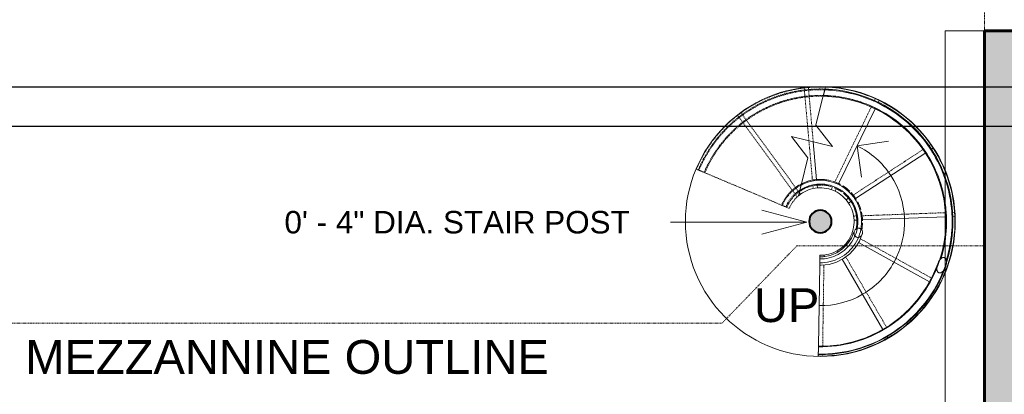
# Model space of a CAD drawing. Header units: inches. Extents: x -2078 to 109126, y -964 to 6385.
# Tile 189 of 256: x 36546 to 36721, y 3772 to 3838. Entities that reach past the tile are written whole.
import ezdxf

# ---------------------------------------------------------------- set-up
doc = ezdxf.new("R2010")
doc.units = ezdxf.units.IN
doc.header["$MEASUREMENT"] = 0
doc.linetypes.add('HIDDEN2', pattern=[0.1875, 0.125, -0.0625])
doc.linetypes.add('Overhead 1_16_', pattern=[0.101562, 0.0625, -0.039062])
for name, color, linetype, lineweight in [('A-ANNO', 2, 'Continuous', 5), ('A-ANNO-DIMS', 1, 'Continuous', 9), ('A-DETAIL-3', 40, 'Continuous', 15), ('A-DETL-THIN', 151, 'Continuous', 9), ('A-DOOR', 1, 'Continuous', 18), ('A-HIDDEN', 2, 'HIDDEN2', 18), ('A-RAILING', 4, 'Continuous', 9), ('A-STRS', 4, 'Continuous', 9), ('A-STRS-MBND', 31, 'Overhead 1_16_', 9), ('A-WALL', 3, 'Continuous', 40), ('S-STRS-ANNO', 31, 'Continuous', 9), ('S-STRS-MBND', 31, 'Continuous', 9)]:
    doc.layers.add(name, color=color, linetype=linetype, lineweight=lineweight)
doc.layers.add('A-HATCH', color=9, linetype='Continuous')
doc.styles.add('Arial', font='arial.ttf')
doc.styles.add('Arial_2', font='arial.ttf', dxfattribs={"height": 3})
doc.styles.add('JC', font='arial.ttf', dxfattribs={"height": 0.125})
doc.dimstyles.new('JC-DIMS', dxfattribs={"dimtxt": 0.125, "dimasz": 0.09375, "dimexe": 0.09375, "dimexo": 0.09375, "dimgap": 0.046875, "dimtad": 1, "dimdec": 1, "dimzin": 0, "dimdsep": 46, "dimlunit": 4, "dimtxsty": 'JC', "dimblk": 'ARCHTICK', "dimcen": 0.09, "dimclrd": 1, "dimclre": 1, "dimclrt": 256, "dimadec": 0, "dimazin": 0, "dimtfac": 1, "dimtdec": 1, "dimtofl": 0, "dimtmove": 1, "dimatfit": 3, "dimfxl": 1, "dimtolj": 1, "dimtzin": 0, "dimarcsym": 0})

# ---------------------------------------------------------------- blocks, each defined once
blk = doc.blocks.new('JC_OPENING DOOR - OPENING DOOR-1491449-3-1st Floor - Auditorium')
at = {"linetype": 'HIDDEN2'}
for p, q in [((17.68, 3.5), (-18.32, 3.5)), ((-18.32, -3.5), (17.68, -3.5))]:
    blk.add_line(p, q, dxfattribs=at)
for p, q in [((-18.32, 3.5), (-18.32, -3.5)), ((17.68, -3.5), (17.68, 3.5))]:
    blk.add_line(p, q)
blk = doc.blocks.new('Railing - Railing-1506470-3-1st Floor - Auditorium')
at = {"layer": 'A-RAILING'}
blk.add_line((-1289.08, -928.94), (-1289.32, -929.93), dxfattribs=at)
blk.add_line((-1289.08, -928.94), (-1289.32, -929.93), dxfattribs=at)
blk.add_line((-1289.08, -928.94), (-1289.32, -929.93), dxfattribs=at)
blk.add_line((-1289.08, -928.94), (-1289.32, -929.93), dxfattribs=at)
blk.add_line((-1289.08, -928.94), (-1289.32, -929.93), dxfattribs=at)
at = {"layer": 'A-RAILING', "linetype": 'HIDDEN2'}
blk.add_line((-1310.52, -943.63), (-1311.44, -943.24), dxfattribs=at)
blk.add_line((-1310.52, -943.63), (-1311.44, -943.24), dxfattribs=at)
blk.add_line((-1310.52, -943.63), (-1311.44, -943.24), dxfattribs=at)
blk.add_line((-1310.52, -943.63), (-1311.44, -943.24), dxfattribs=at)
blk.add_line((-1310.52, -943.63), (-1311.44, -943.24), dxfattribs=at)
for points in [[(-1289.08, -928.94), (-1290.64, -928.89), (-1293.79, -929.1), (-1298.35, -930.35), (-1302.56, -932.49), (-1306.27, -935.42), (-1309.32, -939.03), (-1310.83, -941.8), (-1311.44, -943.24)], [(-1289.08, -928.94), (-1290.64, -928.89), (-1293.79, -929.1), (-1298.35, -930.35), (-1302.56, -932.49), (-1306.27, -935.42), (-1309.32, -939.03), (-1310.83, -941.8), (-1311.44, -943.24)], [(-1289.08, -928.94), (-1290.64, -928.89), (-1293.79, -929.1), (-1298.35, -930.35), (-1302.56, -932.49), (-1306.27, -935.42), (-1309.32, -939.03), (-1310.83, -941.8), (-1311.44, -943.24)], [(-1289.08, -928.94), (-1290.64, -928.89), (-1293.79, -929.1), (-1298.35, -930.35), (-1302.56, -932.49), (-1306.27, -935.42), (-1309.32, -939.03), (-1310.83, -941.8), (-1311.44, -943.24)], [(-1289.08, -928.94), (-1290.64, -928.89), (-1293.79, -929.1), (-1298.35, -930.35), (-1302.56, -932.49), (-1306.27, -935.42), (-1309.32, -939.03), (-1310.83, -941.8), (-1311.44, -943.24)], [(-1289.32, -929.93), (-1291.11, -929.89), (-1294.69, -930.23), (-1299.79, -932.01), (-1304.33, -934.94), (-1308.04, -938.86), (-1309.82, -941.99), (-1310.52, -943.63)], [(-1289.32, -929.93), (-1291.11, -929.89), (-1294.69, -930.23), (-1299.79, -932.01), (-1304.33, -934.94), (-1308.04, -938.86), (-1309.82, -941.99), (-1310.52, -943.63)], [(-1289.32, -929.93), (-1291.11, -929.89), (-1294.69, -930.23), (-1299.79, -932.01), (-1304.33, -934.94), (-1308.04, -938.86), (-1309.82, -941.99), (-1310.52, -943.63)], [(-1289.32, -929.93), (-1291.11, -929.89), (-1294.69, -930.23), (-1299.79, -932.01), (-1304.33, -934.94), (-1308.04, -938.86), (-1309.82, -941.99), (-1310.52, -943.63)], [(-1289.32, -929.93), (-1291.11, -929.89), (-1294.69, -930.23), (-1299.79, -932.01), (-1304.33, -934.94), (-1308.04, -938.86), (-1309.82, -941.99), (-1310.52, -943.63)]]:
    blk.add_open_spline(points, degree=3, dxfattribs=at)
at = {"layer": 'A-RAILING'}
for points in [[(-1267.44, -959.23), (-1266.91, -957.51), (-1266.26, -953.96), (-1266.51, -948.56), (-1267.99, -943.35), (-1270.61, -938.62), (-1274.24, -934.6), (-1278.69, -931.52), (-1283.72, -929.53), (-1287.28, -929), (-1289.08, -928.94)], [(-1284.34, -929.58), (-1284.72, -929.49), (-1285.1, -929.41), (-1285.49, -929.33)], [(-1284.34, -929.58), (-1284.72, -929.49), (-1285.1, -929.41), (-1285.49, -929.33)], [(-1284.34, -929.58), (-1284.72, -929.49), (-1285.1, -929.41), (-1285.49, -929.33)], [(-1284.34, -929.58), (-1284.72, -929.49), (-1285.1, -929.41), (-1285.49, -929.33)], [(-1285.81, -930.29), (-1286.97, -930.08), (-1288.14, -929.96), (-1289.32, -929.93)], [(-1285.81, -930.29), (-1286.97, -930.08), (-1288.14, -929.96), (-1289.32, -929.93)], [(-1285.81, -930.29), (-1286.97, -930.08), (-1288.14, -929.96), (-1289.32, -929.93)], [(-1285.81, -930.29), (-1286.97, -930.08), (-1288.14, -929.96), (-1289.32, -929.93)], [(-1268.44, -959.08), (-1267.92, -957.43), (-1267.27, -954.01), (-1267.49, -948.79), (-1268.91, -943.75), (-1271.44, -939.18), (-1274.96, -935.31), (-1279.27, -932.35), (-1284.14, -930.46), (-1287.59, -929.97), (-1289.32, -929.93)], [(-1282.4, -931.2), (-1283.14, -930.94), (-1283.9, -930.71), (-1284.67, -930.53)], [(-1282.4, -931.2), (-1283.14, -930.94), (-1283.9, -930.71), (-1284.67, -930.53)], [(-1282.4, -931.2), (-1283.14, -930.94), (-1283.9, -930.71), (-1284.67, -930.53)], [(-1282.4, -931.2), (-1283.14, -930.94), (-1283.9, -930.71), (-1284.67, -930.53)], [(-1280.71, -930.78), (-1281.13, -930.6), (-1281.56, -930.44), (-1282, -930.28)], [(-1280.71, -930.78), (-1281.13, -930.6), (-1281.56, -930.44), (-1282, -930.28)], [(-1280.71, -930.78), (-1281.13, -930.6), (-1281.56, -930.44), (-1282, -930.28)], [(-1280.71, -930.78), (-1281.13, -930.6), (-1281.56, -930.44), (-1282, -930.28)], [(-1279.16, -932.63), (-1279.79, -932.29), (-1280.44, -931.98), (-1281.1, -931.7)], [(-1279.16, -932.63), (-1279.79, -932.29), (-1280.44, -931.98), (-1281.1, -931.7)], [(-1279.16, -932.63), (-1279.79, -932.29), (-1280.44, -931.98), (-1281.1, -931.7)], [(-1279.16, -932.63), (-1279.79, -932.29), (-1280.44, -931.98), (-1281.1, -931.7)], [(-1277.43, -932.49), (-1277.84, -932.23), (-1278.25, -931.99), (-1278.68, -931.76)], [(-1277.43, -932.49), (-1277.84, -932.23), (-1278.25, -931.99), (-1278.68, -931.76)], [(-1277.43, -932.49), (-1277.84, -932.23), (-1278.25, -931.99), (-1278.68, -931.76)], [(-1277.43, -932.49), (-1277.84, -932.23), (-1278.25, -931.99), (-1278.68, -931.76)], [(-1276.19, -934.56), (-1276.74, -934.14), (-1277.31, -933.75), (-1277.89, -933.38)], [(-1276.19, -934.56), (-1276.74, -934.14), (-1277.31, -933.75), (-1277.89, -933.38)], [(-1276.19, -934.56), (-1276.74, -934.14), (-1277.31, -933.75), (-1277.89, -933.38)], [(-1276.19, -934.56), (-1276.74, -934.14), (-1277.31, -933.75), (-1277.89, -933.38)], [(-1274.5, -934.65), (-1274.86, -934.34), (-1275.22, -934.04), (-1275.6, -933.76)], [(-1274.5, -934.65), (-1274.86, -934.34), (-1275.22, -934.04), (-1275.6, -933.76)], [(-1274.5, -934.65), (-1274.86, -934.34), (-1275.22, -934.04), (-1275.6, -933.76)], [(-1274.5, -934.65), (-1274.86, -934.34), (-1275.22, -934.04), (-1275.6, -933.76)], [(-1273.56, -936.94), (-1274.02, -936.44), (-1274.52, -935.97), (-1275.03, -935.52)], [(-1273.56, -936.94), (-1274.02, -936.44), (-1274.52, -935.97), (-1275.03, -935.52)], [(-1273.56, -936.94), (-1274.02, -936.44), (-1274.52, -935.97), (-1275.03, -935.52)], [(-1273.56, -936.94), (-1274.02, -936.44), (-1274.52, -935.97), (-1275.03, -935.52)], [(-1271.95, -937.23), (-1272.23, -936.9), (-1272.51, -936.59), (-1272.8, -936.28)], [(-1271.95, -937.23), (-1272.23, -936.9), (-1272.51, -936.59), (-1272.8, -936.28)], [(-1271.95, -937.23), (-1272.23, -936.9), (-1272.51, -936.59), (-1272.8, -936.28)], [(-1271.95, -937.23), (-1272.23, -936.9), (-1272.51, -936.59), (-1272.8, -936.28)], [(-1271.32, -939.71), (-1271.7, -939.15), (-1272.12, -938.6), (-1272.55, -938.07)], [(-1271.32, -939.71), (-1271.7, -939.15), (-1272.12, -938.6), (-1272.55, -938.07)], [(-1271.32, -939.71), (-1271.7, -939.15), (-1272.12, -938.6), (-1272.55, -938.07)], [(-1271.32, -939.71), (-1271.7, -939.15), (-1272.12, -938.6), (-1272.55, -938.07)], [(-1269.84, -940.16), (-1269.97, -939.95), (-1270.09, -939.75), (-1270.22, -939.55)], [(-1269.84, -940.16), (-1269.97, -939.95), (-1270.09, -939.75), (-1270.22, -939.55)], [(-1269.84, -940.16), (-1269.97, -939.95), (-1270.09, -939.75), (-1270.22, -939.55)], [(-1269.84, -940.16), (-1269.97, -939.95), (-1270.09, -939.75), (-1270.22, -939.55)], [(-1269.54, -942.83), (-1269.83, -942.2), (-1270.16, -941.58), (-1270.52, -940.98)], [(-1269.54, -942.83), (-1269.83, -942.2), (-1270.16, -941.58), (-1270.52, -940.98)], [(-1269.54, -942.83), (-1269.83, -942.2), (-1270.16, -941.58), (-1270.52, -940.98)], [(-1269.54, -942.83), (-1269.83, -942.2), (-1270.16, -941.58), (-1270.52, -940.98)], [(-1267.84, -944.31), (-1267.95, -944), (-1268.08, -943.68), (-1268.21, -943.37)], [(-1267.84, -944.31), (-1267.95, -944), (-1268.08, -943.68), (-1268.21, -943.37)], [(-1267.84, -944.31), (-1267.95, -944), (-1268.08, -943.68), (-1268.21, -943.37)], [(-1267.84, -944.31), (-1267.95, -944), (-1268.08, -943.68), (-1268.21, -943.37)], [(-1268.26, -946.27), (-1268.46, -945.55), (-1268.69, -944.85), (-1268.97, -944.16)], [(-1268.26, -946.27), (-1268.46, -945.55), (-1268.69, -944.85), (-1268.97, -944.16)], [(-1268.26, -946.27), (-1268.46, -945.55), (-1268.69, -944.85), (-1268.97, -944.16)], [(-1268.26, -946.27), (-1268.46, -945.55), (-1268.69, -944.85), (-1268.97, -944.16)], [(-1266.8, -948.12), (-1266.88, -947.68), (-1266.97, -947.24), (-1267.08, -946.81)], [(-1266.8, -948.12), (-1266.88, -947.68), (-1266.97, -947.24), (-1267.08, -946.81)], [(-1266.8, -948.12), (-1266.88, -947.68), (-1266.97, -947.24), (-1267.08, -946.81)], [(-1266.8, -948.12), (-1266.88, -947.68), (-1266.97, -947.24), (-1267.08, -946.81)], [(-1267.52, -950.16), (-1267.61, -949.28), (-1267.75, -948.4), (-1267.94, -947.54)], [(-1267.52, -950.16), (-1267.61, -949.28), (-1267.75, -948.4), (-1267.94, -947.54)], [(-1267.52, -950.16), (-1267.61, -949.28), (-1267.75, -948.4), (-1267.94, -947.54)], [(-1267.52, -950.16), (-1267.61, -949.28), (-1267.75, -948.4), (-1267.94, -947.54)], [(-1266.42, -951.82), (-1266.43, -951.34), (-1266.45, -950.86), (-1266.49, -950.39)], [(-1266.42, -951.82), (-1266.43, -951.34), (-1266.45, -950.86), (-1266.49, -950.39)], [(-1266.42, -951.82), (-1266.43, -951.34), (-1266.45, -950.86), (-1266.49, -950.39)], [(-1266.42, -951.82), (-1266.43, -951.34), (-1266.45, -950.86), (-1266.49, -950.39)], [(-1267.52, -954.56), (-1267.4, -953.39), (-1267.38, -952.21), (-1267.45, -951.03)], [(-1267.52, -954.56), (-1267.4, -953.39), (-1267.38, -952.21), (-1267.45, -951.03)], [(-1267.52, -954.56), (-1267.4, -953.39), (-1267.38, -952.21), (-1267.45, -951.03)], [(-1267.52, -954.56), (-1267.4, -953.39), (-1267.38, -952.21), (-1267.45, -951.03)], [(-1266.62, -955.47), (-1266.55, -954.99), (-1266.51, -954.52), (-1266.47, -954.04)], [(-1266.62, -955.47), (-1266.55, -954.99), (-1266.51, -954.52), (-1266.47, -954.04)], [(-1266.62, -955.47), (-1266.55, -954.99), (-1266.51, -954.52), (-1266.47, -954.04)], [(-1266.62, -955.47), (-1266.55, -954.99), (-1266.51, -954.52), (-1266.47, -954.04)], [(-1268.14, -958.04), (-1267.92, -957.18), (-1267.74, -956.31), (-1267.62, -955.43)], [(-1268.14, -958.04), (-1267.92, -957.18), (-1267.74, -956.31), (-1267.62, -955.43)], [(-1268.14, -958.04), (-1267.92, -957.18), (-1267.74, -956.31), (-1267.62, -955.43)], [(-1268.14, -958.04), (-1267.92, -957.18), (-1267.74, -956.31), (-1267.62, -955.43)], [(-1267.38, -959.01), (-1267.25, -958.59), (-1267.13, -958.15), (-1267.03, -957.72)], [(-1267.38, -959.01), (-1267.25, -958.59), (-1267.13, -958.15), (-1267.03, -957.72)], [(-1267.38, -959.01), (-1267.25, -958.59), (-1267.13, -958.15), (-1267.03, -957.72)], [(-1267.38, -959.01), (-1267.25, -958.59), (-1267.13, -958.15), (-1267.03, -957.72)]]:
    blk.add_open_spline(points, degree=3, dxfattribs=at)
blk = doc.blocks.new('Railing - Railing-1506474-3-1st Floor - Auditorium')
at = {"layer": 'A-RAILING'}
blk.add_line((-1293.21, -945.66), (-1293.55, -947.02), dxfattribs=at)
blk.add_line((-1293.21, -945.66), (-1293.55, -947.02), dxfattribs=at)
blk.add_line((-1293.21, -945.66), (-1293.55, -947.02), dxfattribs=at)
blk.add_line((-1293.21, -945.66), (-1293.55, -947.02), dxfattribs=at)
blk.add_line((-1293.21, -945.66), (-1293.55, -947.02), dxfattribs=at)
at = {"layer": 'A-RAILING', "linetype": 'HIDDEN2'}
blk.add_line((-1295.84, -949.83), (-1296.76, -949.45), dxfattribs=at)
blk.add_line((-1295.84, -949.83), (-1296.76, -949.45), dxfattribs=at)
blk.add_line((-1295.84, -949.83), (-1296.76, -949.45), dxfattribs=at)
blk.add_line((-1295.84, -949.83), (-1296.76, -949.45), dxfattribs=at)
blk.add_line((-1295.84, -949.83), (-1296.76, -949.45), dxfattribs=at)
at = {"layer": 'A-RAILING'}
for points in [[(-1289.59, -944.87), (-1290.21, -944.85), (-1291.47, -944.96), (-1292.65, -945.38), (-1293.21, -945.66)], [(-1290.65, -944.91), (-1290.87, -944.93), (-1291.09, -944.96), (-1291.31, -945.01)], [(-1290.65, -944.91), (-1290.87, -944.93), (-1291.09, -944.96), (-1291.31, -945.01)], [(-1290.65, -944.91), (-1290.87, -944.93), (-1291.09, -944.96), (-1291.31, -945.01)], [(-1290.65, -944.91), (-1290.87, -944.93), (-1291.09, -944.96), (-1291.31, -945.01)], [(-1287.94, -945.11), (-1288.45, -944.98), (-1288.98, -944.9), (-1289.51, -944.87)], [(-1288.49, -944.99), (-1288.76, -944.94), (-1289.03, -944.9), (-1289.3, -944.88)], [(-1288.49, -944.99), (-1288.76, -944.94), (-1289.03, -944.9), (-1289.3, -944.88)], [(-1288.49, -944.99), (-1288.76, -944.94), (-1289.03, -944.9), (-1289.3, -944.88)], [(-1288.49, -944.99), (-1288.76, -944.94), (-1289.03, -944.9), (-1289.3, -944.88)], [(-1286.24, -945.79), (-1286.68, -945.55), (-1287.14, -945.35), (-1287.62, -945.2)], [(-1286.54, -945.63), (-1286.8, -945.51), (-1287.06, -945.39), (-1287.33, -945.3)], [(-1286.54, -945.63), (-1286.8, -945.51), (-1287.06, -945.39), (-1287.33, -945.3)], [(-1286.54, -945.63), (-1286.8, -945.51), (-1287.06, -945.39), (-1287.33, -945.3)], [(-1286.54, -945.63), (-1286.8, -945.51), (-1287.06, -945.39), (-1287.33, -945.3)], [(-1289.71, -945.87), (-1290.39, -945.85), (-1291.75, -946.04), (-1292.99, -946.63), (-1293.55, -947.02)], [(-1291.85, -946.18), (-1292.45, -946.37), (-1293.03, -946.66), (-1293.55, -947.02)], [(-1291.85, -946.18), (-1292.45, -946.37), (-1293.03, -946.66), (-1293.55, -947.02)], [(-1291.85, -946.18), (-1292.45, -946.37), (-1293.03, -946.66), (-1293.55, -947.02)], [(-1291.85, -946.18), (-1292.45, -946.37), (-1293.03, -946.66), (-1293.55, -947.02)], [(-1289.97, -945.86), (-1290.4, -945.87), (-1290.83, -945.92), (-1291.25, -946.02)], [(-1289.97, -945.86), (-1290.4, -945.87), (-1290.83, -945.92), (-1291.25, -946.02)], [(-1289.97, -945.86), (-1290.4, -945.87), (-1290.83, -945.92), (-1291.25, -946.02)], [(-1289.97, -945.86), (-1290.4, -945.87), (-1290.83, -945.92), (-1291.25, -946.02)], [(-1289.39, -945.88), (-1289.46, -945.88), (-1289.52, -945.87), (-1289.58, -945.87)], [(-1287.67, -946.24), (-1288.2, -946.05), (-1288.74, -945.93), (-1289.3, -945.89)], [(-1288.07, -946.11), (-1288.45, -946), (-1288.84, -945.93), (-1289.24, -945.89)], [(-1288.07, -946.11), (-1288.45, -946), (-1288.84, -945.93), (-1289.24, -945.89)], [(-1288.07, -946.11), (-1288.45, -946), (-1288.84, -945.93), (-1289.24, -945.89)], [(-1288.07, -946.11), (-1288.45, -946), (-1288.84, -945.93), (-1289.24, -945.89)], [(-1286.07, -947.07), (-1286.48, -946.78), (-1286.92, -946.54), (-1287.38, -946.35)], [(-1286.3, -946.92), (-1286.64, -946.7), (-1286.99, -946.51), (-1287.36, -946.36)], [(-1286.3, -946.92), (-1286.64, -946.7), (-1286.99, -946.51), (-1287.36, -946.36)], [(-1286.3, -946.92), (-1286.64, -946.7), (-1286.99, -946.51), (-1287.36, -946.36)], [(-1286.3, -946.92), (-1286.64, -946.7), (-1286.99, -946.51), (-1287.36, -946.36)], [(-1284.63, -946.97), (-1285.01, -946.61), (-1285.43, -946.28), (-1285.87, -946.01)], [(-1284.55, -948.6), (-1284.89, -948.13), (-1285.29, -947.7), (-1285.74, -947.33)], [(-1284.83, -948.23), (-1285.1, -947.91), (-1285.39, -947.61), (-1285.72, -947.35)], [(-1284.83, -948.23), (-1285.1, -947.91), (-1285.39, -947.61), (-1285.72, -947.35)], [(-1284.83, -948.23), (-1285.1, -947.91), (-1285.39, -947.61), (-1285.72, -947.35)], [(-1284.83, -948.23), (-1285.1, -947.91), (-1285.39, -947.61), (-1285.72, -947.35)], [(-1284.85, -946.77), (-1285.07, -946.58), (-1285.3, -946.39), (-1285.54, -946.22)], [(-1284.85, -946.77), (-1285.07, -946.58), (-1285.3, -946.39), (-1285.54, -946.22)], [(-1284.85, -946.77), (-1285.07, -946.58), (-1285.3, -946.39), (-1285.54, -946.22)], [(-1284.85, -946.77), (-1285.07, -946.58), (-1285.3, -946.39), (-1285.54, -946.22)], [(-1283.46, -948.44), (-1283.72, -948.01), (-1284.03, -947.6), (-1284.38, -947.23)], [(-1283.5, -953.76), (-1283.37, -953.19), (-1283.28, -952), (-1283.62, -950.24), (-1284.16, -949.17), (-1284.49, -948.68)], [(-1283.35, -952.35), (-1283.35, -951.72), (-1283.54, -950.45), (-1284.09, -949.29), (-1284.44, -948.76)], [(-1283.35, -952.35), (-1283.35, -951.72), (-1283.54, -950.45), (-1284.09, -949.29), (-1284.44, -948.76)], [(-1283.35, -952.35), (-1283.35, -951.72), (-1283.54, -950.45), (-1284.09, -949.29), (-1284.44, -948.76)], [(-1283.35, -952.35), (-1283.35, -951.72), (-1283.54, -950.45), (-1284.09, -949.29), (-1284.44, -948.76)], [(-1283.54, -948.32), (-1283.7, -948.06), (-1283.87, -947.82), (-1284.06, -947.59)], [(-1283.54, -948.32), (-1283.7, -948.06), (-1283.87, -947.82), (-1284.06, -947.59)], [(-1283.54, -948.32), (-1283.7, -948.06), (-1283.87, -947.82), (-1284.06, -947.59)], [(-1283.54, -948.32), (-1283.7, -948.06), (-1283.87, -947.82), (-1284.06, -947.59)], [(-1282.65, -950.25), (-1282.8, -949.76), (-1282.99, -949.29), (-1283.23, -948.84)], [(-1282.68, -950.15), (-1282.77, -949.86), (-1282.88, -949.58), (-1283, -949.3)], [(-1282.68, -950.15), (-1282.77, -949.86), (-1282.88, -949.58), (-1283, -949.3)], [(-1282.68, -950.15), (-1282.77, -949.86), (-1282.88, -949.58), (-1283, -949.3)], [(-1282.68, -950.15), (-1282.77, -949.86), (-1282.88, -949.58), (-1283, -949.3)], [(-1282.35, -952.23), (-1282.36, -951.7), (-1282.43, -951.17), (-1282.55, -950.65)], [(-1282.5, -953.84), (-1282.41, -953.43), (-1282.37, -953.01), (-1282.35, -952.58)], [(-1282.35, -952.14), (-1282.36, -951.84), (-1282.39, -951.54), (-1282.43, -951.24)], [(-1282.35, -952.14), (-1282.36, -951.84), (-1282.39, -951.54), (-1282.43, -951.24)], [(-1282.35, -952.14), (-1282.36, -951.84), (-1282.39, -951.54), (-1282.43, -951.24)], [(-1282.35, -952.14), (-1282.36, -951.84), (-1282.39, -951.54), (-1282.43, -951.24)], [(-1283.5, -953.76), (-1283.44, -953.5), (-1283.4, -953.24), (-1283.38, -952.97)], [(-1283.5, -953.76), (-1283.44, -953.5), (-1283.4, -953.24), (-1283.38, -952.97)], [(-1283.5, -953.76), (-1283.44, -953.5), (-1283.4, -953.24), (-1283.38, -952.97)], [(-1283.5, -953.76), (-1283.44, -953.5), (-1283.4, -953.24), (-1283.38, -952.97)], [(-1282.5, -953.84), (-1282.46, -953.65), (-1282.43, -953.46), (-1282.4, -953.27)], [(-1282.5, -953.84), (-1282.46, -953.65), (-1282.43, -953.46), (-1282.4, -953.27)], [(-1282.5, -953.84), (-1282.46, -953.65), (-1282.43, -953.46), (-1282.4, -953.27)], [(-1282.5, -953.84), (-1282.46, -953.65), (-1282.43, -953.46), (-1282.4, -953.27)]]:
    blk.add_open_spline(points, degree=3, dxfattribs=at)
at = {"layer": 'A-RAILING', "linetype": 'HIDDEN2'}
for points in [[(-1293.21, -945.66), (-1293.74, -945.92), (-1294.73, -946.58), (-1295.94, -947.87), (-1296.53, -948.9), (-1296.76, -949.45)], [(-1293.21, -945.66), (-1293.74, -945.92), (-1294.73, -946.58), (-1295.94, -947.87), (-1296.53, -948.9), (-1296.76, -949.45)], [(-1293.21, -945.66), (-1293.74, -945.92), (-1294.73, -946.58), (-1295.94, -947.87), (-1296.53, -948.9), (-1296.76, -949.45)], [(-1293.21, -945.66), (-1293.74, -945.92), (-1294.73, -946.58), (-1295.94, -947.87), (-1296.53, -948.9), (-1296.76, -949.45)], [(-1293.21, -945.66), (-1293.74, -945.92), (-1294.73, -946.58), (-1295.94, -947.87), (-1296.53, -948.9), (-1296.76, -949.45)], [(-1293.55, -947.02), (-1294.05, -947.37), (-1294.96, -948.21), (-1295.6, -949.27), (-1295.84, -949.83)], [(-1293.55, -947.02), (-1294.05, -947.37), (-1294.96, -948.21), (-1295.6, -949.27), (-1295.84, -949.83)], [(-1293.55, -947.02), (-1294.05, -947.37), (-1294.96, -948.21), (-1295.6, -949.27), (-1295.84, -949.83)], [(-1293.55, -947.02), (-1294.05, -947.37), (-1294.96, -948.21), (-1295.6, -949.27), (-1295.84, -949.83)], [(-1293.55, -947.02), (-1294.05, -947.37), (-1294.96, -948.21), (-1295.6, -949.27), (-1295.84, -949.83)]]:
    blk.add_open_spline(points, degree=3, dxfattribs=at)
blk = doc.blocks.new('Top Rail Type - Top Rail_Internal_-1506480-3-1st Floor - Auditorium')
at = {"layer": 'A-RAILING', "flags": 128}
for points in [[(-1267.56, -960.39), (-1268.51, -962.65), (-1269.68, -964.79), (-1271.06, -966.8), (-1272.65, -968.66), (-1274.42, -970.34), (-1276.35, -971.83), (-1278.43, -973.12), (-1280.62, -974.18), (-1282.92, -975.02), (-1285.28, -975.61), (-1287.7, -975.96), (-1290.15, -976.05), (-1290.21, -976.05)], [(-1268.97, -959.88), (-1269.89, -962.07), (-1271.04, -964.13), (-1272.39, -966.07), (-1273.95, -967.85), (-1275.68, -969.45), (-1277.58, -970.86), (-1279.62, -972.06), (-1281.77, -973.03), (-1284.02, -973.78), (-1286.32, -974.27), (-1288.68, -974.52), (-1290.19, -974.55)]]:
    blk.add_lwpolyline(points, dxfattribs=at)
at = {"layer": 'A-RAILING'}
for points, knots in [([(-1267.81, -958.77), (-1267.86, -958.76), (-1267.93, -958.75), (-1268.02, -958.76), (-1268.06, -958.77), (-1268.1, -958.78), (-1268.13, -958.79), (-1268.17, -958.81), (-1268.23, -958.84), (-1268.28, -958.87), (-1268.32, -958.9), (-1268.34, -958.92), (-1268.37, -958.94), (-1268.41, -958.97), (-1268.45, -959.01), (-1268.5, -959.07), (-1268.55, -959.12), (-1268.59, -959.18), (-1268.64, -959.24), (-1268.68, -959.29), (-1268.73, -959.38), (-1268.79, -959.48), (-1268.88, -959.65), (-1268.93, -959.78), (-1268.97, -959.87)], [0, 0, 0, 0, 0.083333, 0.125, 0.145833, 0.166667, 0.1875, 0.208333, 0.25, 0.291667, 0.3125, 0.333333, 0.354167, 0.375, 0.416667, 0.458333, 0.5, 0.541667, 0.583333, 0.625, 0.666667, 0.75, 0.833333, 1, 1, 1, 1]), ([(-1267.57, -960.4), (-1267.52, -960.29), (-1267.47, -960.12), (-1267.44, -959.91), (-1267.42, -959.79), (-1267.42, -959.69), (-1267.41, -959.57), (-1267.42, -959.46), (-1267.43, -959.38), (-1267.43, -959.35), (-1267.44, -959.33), (-1267.45, -959.27), (-1267.47, -959.17), (-1267.51, -959.07), (-1267.54, -959.02), (-1267.55, -959), (-1267.57, -958.97), (-1267.61, -958.92), (-1267.69, -958.84), (-1267.77, -958.79), (-1267.81, -958.77)], [0, 0, 0, 0, 0.2, 0.3, 0.35, 0.4, 0.475, 0.55, 0.5875, 0.596875, 0.60625, 0.625, 0.7, 0.775, 0.79375, 0.803125, 0.8125, 0.85, 0.925, 1, 1, 1, 1]), ([(-1268.97, -959.87), (-1269.01, -959.98), (-1269.06, -960.15), (-1269.1, -960.35), (-1269.12, -960.46), (-1269.12, -960.54), (-1269.13, -960.61), (-1269.13, -960.7), (-1269.13, -960.79), (-1269.13, -960.86), (-1269.12, -960.89), (-1269.12, -960.91), (-1269.11, -960.97), (-1269.1, -961.07), (-1269.07, -961.17), (-1269.04, -961.22), (-1269.03, -961.24), (-1269.02, -961.26), (-1268.98, -961.32), (-1268.91, -961.4), (-1268.84, -961.45), (-1268.8, -961.48)], [0, 0, 0, 0, 0.2, 0.3, 0.35, 0.4, 0.4375, 0.475, 0.55, 0.5875, 0.596875, 0.60625, 0.625, 0.7, 0.775, 0.79375, 0.803125, 0.8125, 0.85, 0.925, 1, 1, 1, 1]), ([(-1268.8, -961.48), (-1268.76, -961.49), (-1268.69, -961.51), (-1268.62, -961.51), (-1268.58, -961.51), (-1268.55, -961.5), (-1268.52, -961.5), (-1268.48, -961.49), (-1268.43, -961.47), (-1268.38, -961.45), (-1268.34, -961.43), (-1268.31, -961.41), (-1268.28, -961.4), (-1268.25, -961.37), (-1268.21, -961.34), (-1268.16, -961.3), (-1268.11, -961.26), (-1268.06, -961.22), (-1268.02, -961.17), (-1267.97, -961.12), (-1267.92, -961.06), (-1267.86, -960.97), (-1267.76, -960.83), (-1267.66, -960.64), (-1267.59, -960.48), (-1267.57, -960.4)], [0, 0, 0, 0, 0.071429, 0.107143, 0.125, 0.142857, 0.160714, 0.178571, 0.214286, 0.25, 0.267857, 0.285714, 0.303571, 0.321429, 0.357143, 0.392857, 0.428571, 0.464286, 0.5, 0.535714, 0.571429, 0.642857, 0.714286, 0.857143, 1, 1, 1, 1]), ([(-1290.2, -975.3), (-1290.2, -975.35), (-1290.2, -975.41), (-1290.2, -975.5), (-1290.21, -975.56), (-1290.21, -975.63), (-1290.21, -975.68), (-1290.21, -975.74), (-1290.21, -975.82), (-1290.21, -975.91), (-1290.21, -975.99), (-1290.21, -976.04), (-1290.21, -976.05), (-1290.21, -976.05)], [-1, -1, -1, -1, -0.892857, -0.839286, -0.785714, -0.732143, -0.678571, -0.625, -0.571429, -0.428571, -0.285714, -0.142857, 0, 0, 0, 0]), ([(-1290.19, -974.55), (-1290.19, -974.55), (-1290.19, -974.57), (-1290.19, -974.61), (-1290.19, -974.64), (-1290.19, -974.68), (-1290.19, -974.75), (-1290.19, -974.81), (-1290.19, -974.87), (-1290.2, -974.95), (-1290.2, -975.03), (-1290.2, -975.15), (-1290.2, -975.24), (-1290.2, -975.3)], [-1, -1, -1, -1, -0.785714, -0.732143, -0.678571, -0.571429, -0.5, -0.428571, -0.357143, -0.285714, -0.214286, -0.142857, 0, 0, 0, 0])]:
    blk.add_open_spline(points, degree=3, knots=knots, dxfattribs=at)
blk = doc.blocks.new('Top Rail Type - Top Rail_Internal_-V1-3-1st Floor - Auditorium')
at = {"layer": 'A-RAILING'}
for p, q in [((-1289.04, -928.8), (-1289.36, -930.07)), ((-1290.2, -975.3), (-1290.21, -975.94)), ((-1290.19, -974.66), (-1290.2, -975.3))]:
    blk.add_line(p, q, dxfattribs=at)
at = {"layer": 'A-RAILING', "linetype": 'HIDDEN2'}
blk.add_line((-1310.39, -943.69), (-1311.57, -943.19), dxfattribs=at)
for points, knots in [([(-1289.04, -928.8), (-1290.58, -928.75), (-1294.11, -928.97), (-1299.43, -930.54), (-1304.58, -933.63), (-1308.79, -937.9), (-1310.8, -941.36), (-1311.57, -943.19)], [3.122639, 3.122639, 3.122639, 3.122639, 3.318196, 3.570667, 3.823139, 4.07561, 4.328081, 4.328081, 4.328081, 4.328081]), ([(-1289.36, -930.07), (-1290.72, -930.04), (-1293.96, -930.27), (-1298.91, -931.73), (-1303.78, -934.65), (-1307.76, -938.69), (-1309.66, -941.96), (-1310.39, -943.69)], [3.134794, 3.134794, 3.134794, 3.134794, 3.318196, 3.570667, 3.823139, 4.07561, 4.328081, 4.328081, 4.328081, 4.328081])]:
    blk.add_open_spline(points, degree=3, knots=knots, dxfattribs=at)
at = {"layer": 'A-RAILING'}
for points, knots in [([(-1290.21, -975.94), (-1287.94, -975.97), (-1283.4, -975.39), (-1277.11, -972.6), (-1271.88, -968.14), (-1268.14, -962.37), (-1266.19, -955.78), (-1266.19, -948.91), (-1268.15, -942.32), (-1271.75, -936.8), (-1276.47, -932.64), (-1281.82, -929.93), (-1286.17, -928.97), (-1288.59, -928.81), (-1289.04, -928.8)], [0, 0, 0, 0, 0.288539, 0.577078, 0.865616, 1.154155, 1.442694, 1.731233, 2.019771, 2.30831, 2.560781, 2.813253, 3.065724, 3.122639, 3.122639, 3.122639, 3.122639]), ([(-1290.19, -974.66), (-1288.05, -974.69), (-1283.75, -974.13), (-1277.81, -971.5), (-1272.86, -967.28), (-1269.32, -961.83), (-1267.47, -955.6), (-1267.48, -949.09), (-1269.33, -942.86), (-1272.74, -937.65), (-1277.2, -933.72), (-1282.26, -931.15), (-1286.46, -930.22), (-1288.84, -930.08), (-1289.36, -930.07)], [0, 0, 0, 0, 0.288539, 0.577078, 0.865616, 1.154155, 1.442694, 1.731233, 2.019771, 2.30831, 2.560781, 2.813253, 3.065724, 3.134794, 3.134794, 3.134794, 3.134794])]:
    blk.add_open_spline(points, degree=3, knots=knots, dxfattribs=at)
blk = doc.blocks.new('Top Rail Type - Top Rail_Internal_-1506491-3-1st Floor - Auditorium')
at = {"layer": 'A-RAILING', "flags": 128}
for points in [[(-1283.83, -954.15), (-1284.3, -955.32), (-1285, -956.36), (-1285.89, -957.24), (-1286.94, -957.93), (-1288.11, -958.4), (-1289.35, -958.63), (-1289.95, -958.65)], [(-1282.39, -954.58), (-1282.91, -955.88), (-1283.65, -957.07), (-1284.59, -958.1), (-1285.71, -958.95), (-1286.95, -959.58), (-1288.29, -959.99), (-1289.68, -960.14), (-1289.97, -960.14)]]:
    blk.add_lwpolyline(points, dxfattribs=at)
at = {"layer": 'A-RAILING'}
for points, knots in [([(-1283.8, -954.09), (-1283.83, -954.14), (-1283.86, -954.26), (-1283.87, -954.43), (-1283.85, -954.61), (-1283.8, -954.77), (-1283.74, -954.88), (-1283.69, -954.95), (-1283.64, -955), (-1283.6, -955.04), (-1283.53, -955.09), (-1283.47, -955.13), (-1283.43, -955.15)], [0, 0, 0, 0, 0.142857, 0.285714, 0.428571, 0.571429, 0.678571, 0.732143, 0.785714, 0.839286, 0.892857, 1, 1, 1, 1]), ([(-1282.83, -953.58), (-1282.88, -953.56), (-1283, -953.53), (-1283.17, -953.54), (-1283.34, -953.58), (-1283.48, -953.66), (-1283.58, -953.74), (-1283.64, -953.81), (-1283.72, -953.91), (-1283.77, -954), (-1283.8, -954.09)], [0, 0, 0, 0, 0.142857, 0.285714, 0.428571, 0.571429, 0.678571, 0.732143, 0.785714, 1, 1, 1, 1]), ([(-1282.41, -954.65), (-1282.39, -954.59), (-1282.36, -954.48), (-1282.35, -954.29), (-1282.37, -954.11), (-1282.43, -953.95), (-1282.5, -953.82), (-1282.58, -953.74), (-1282.65, -953.68), (-1282.72, -953.63), (-1282.78, -953.59), (-1282.83, -953.58)], [0, 0, 0, 0, 0.142857, 0.285714, 0.428571, 0.571429, 0.678571, 0.785714, 0.839286, 0.892857, 1, 1, 1, 1]), ([(-1283.43, -955.15), (-1283.37, -955.17), (-1283.26, -955.2), (-1283.07, -955.2), (-1282.9, -955.16), (-1282.71, -955.06), (-1282.53, -954.89), (-1282.45, -954.73), (-1282.41, -954.65)], [0, 0, 0, 0, 0.142857, 0.285714, 0.428571, 0.571429, 0.785714, 1, 1, 1, 1]), ([(-1289.96, -959.36), (-1289.96, -959.39), (-1289.96, -959.46), (-1289.96, -959.54), (-1289.96, -959.61), (-1289.96, -959.65), (-1289.96, -959.67), (-1289.96, -959.69), (-1289.96, -959.72), (-1289.96, -959.76), (-1289.96, -959.81), (-1289.96, -959.85), (-1289.96, -959.87), (-1289.96, -959.89), (-1289.97, -959.9), (-1289.97, -959.91), (-1289.97, -959.92), (-1289.97, -959.94), (-1289.97, -959.97), (-1289.97, -960), (-1289.97, -960.02), (-1289.97, -960.03), (-1289.97, -960.05), (-1289.97, -960.08), (-1289.97, -960.12), (-1289.97, -960.14), (-1289.97, -960.14)], [-1, -1, -1, -1, -0.95, -0.9, -0.85, -0.825, -0.8125, -0.8, -0.775, -0.75, -0.7, -0.65, -0.625, -0.6125, -0.6, -0.5875, -0.575, -0.55, -0.5, -0.45, -0.425, -0.4, -0.35, -0.3, -0.2, 0, 0, 0, 0]), ([(-1289.95, -958.65), (-1289.95, -958.64), (-1289.95, -958.65), (-1289.95, -958.67), (-1289.95, -958.71), (-1289.95, -958.73), (-1289.95, -958.75), (-1289.95, -958.78), (-1289.95, -958.8), (-1289.95, -958.83), (-1289.95, -958.85), (-1289.95, -958.86), (-1289.95, -958.88), (-1289.95, -958.89), (-1289.95, -958.91), (-1289.95, -958.95), (-1289.95, -958.99), (-1289.95, -959.02), (-1289.95, -959.04), (-1289.95, -959.05), (-1289.95, -959.07), (-1289.95, -959.09), (-1289.95, -959.13), (-1289.95, -959.19), (-1289.96, -959.27), (-1289.96, -959.33), (-1289.96, -959.36)], [-1, -1, -1, -1, -0.833333, -0.666667, -0.583333, -0.541667, -0.5, -0.458333, -0.416667, -0.375, -0.354167, -0.333333, -0.322917, -0.3125, -0.291667, -0.25, -0.208333, -0.1875, -0.177083, -0.166667, -0.15625, -0.145833, -0.125, -0.083333, -0.041667, 0, 0, 0, 0])]:
    blk.add_open_spline(points, degree=3, knots=knots, dxfattribs=at)
blk.add_open_spline([(-1289.97, -960.14), (-1289.97, -960.14), (-1289.97, -960.14), (-1289.97, -960.14)], degree=3, dxfattribs=at)
blk = doc.blocks.new('Top Rail Type - Top Rail_Internal_-V2-3-1st Floor - Auditorium')
at = {"layer": 'A-RAILING'}
for p, q in [((-1293.26, -945.87), (-1293.49, -946.78)), ((-1289.95, -959.03), (-1289.96, -959.36)), ((-1289.96, -959.39), (-1289.96, -959.7))]:
    blk.add_line(p, q, dxfattribs=at)
at = {"layer": 'A-RAILING', "linetype": 'HIDDEN2'}
blk.add_line((-1295.99, -949.77), (-1296.61, -949.51), dxfattribs=at)
at = {"layer": 'A-RAILING'}
for points, knots in [([(-1289.96, -959.7), (-1289.34, -959.71), (-1288.09, -959.57), (-1286.33, -958.89), (-1284.8, -957.8), (-1283.6, -956.35), (-1282.79, -954.65), (-1282.45, -952.8), (-1282.58, -950.92), (-1283.2, -949.06), (-1284.34, -947.37), (-1285.98, -946.01), (-1287.93, -945.18), (-1290.04, -944.93), (-1291.85, -945.24), (-1292.89, -945.67), (-1293.26, -945.87)], [0, 0, 0, 0, 0.254593, 0.509186, 0.763779, 1.018372, 1.272965, 1.527558, 1.782151, 2.036744, 2.323161, 2.609578, 2.895996, 3.182413, 3.46883, 3.641036, 3.641036, 3.641036, 3.641036]), ([(-1289.95, -959.03), (-1289.39, -959.04), (-1288.25, -958.91), (-1286.66, -958.3), (-1285.27, -957.3), (-1284.17, -955.99), (-1283.44, -954.44), (-1283.12, -952.76), (-1283.24, -951.05), (-1283.81, -949.36), (-1284.85, -947.82), (-1286.33, -946.59), (-1288.11, -945.84), (-1290.02, -945.61), (-1291.88, -945.93), (-1292.99, -946.46), (-1293.49, -946.78)], [0, 0, 0, 0, 0.254593, 0.509186, 0.763779, 1.018372, 1.272965, 1.527558, 1.782151, 2.036744, 2.323161, 2.609578, 2.895996, 3.182413, 3.46883, 3.734699, 3.734699, 3.734699, 3.734699])]:
    blk.add_open_spline(points, degree=3, knots=knots, dxfattribs=at)
at = {"layer": 'A-RAILING', "linetype": 'HIDDEN2'}
for points, knots in [([(-1293.26, -945.87), (-1293.51, -946), (-1294.35, -946.51), (-1295.6, -947.65), (-1296.34, -948.86), (-1296.61, -949.51)], [3.6410359, 3.6410359, 3.6410359, 3.6410359, 3.7552471, 4.0416642, 4.3280814, 4.3280814, 4.3280814, 4.3280814]), ([(-1293.49, -946.78), (-1293.53, -946.81), (-1294.09, -947.18), (-1295.08, -948.08), (-1295.74, -949.18), (-1295.99, -949.77)], [3.7346995, 3.7346995, 3.7346995, 3.7346995, 3.7552471, 4.0416642, 4.3280814, 4.3280814, 4.3280814, 4.3280814])]:
    blk.add_open_spline(points, degree=3, knots=knots, dxfattribs=at)
blk = doc.blocks.new('_ArchTick')
at = {"color": 0, "linetype": 'ByBlock', "const_width": 0.15}
blk.add_lwpolyline([(-0.5, -0.5), (0.5, 0.5)], dxfattribs=at)
blk = doc.blocks.new('*D1653')
at = {"layer": 'A-ANNO-DIMS', "color": 1, "lineweight": -2, "transparency": 16777216}
for p, q in [((36441.89, 4434.4), (36293.98, 4434.4)), ((36298.48, 4434.4), (36298.48, 3826.39)), ((36777.89, 3826.39), (36293.98, 3826.39))]:
    blk.add_line(p, q, dxfattribs=at)
at = {"layer": 'Defpoints', "color": 0, "transparency": 16777216}
for p in [(36446.39, 4434.4), (36298.48, 3826.39), (36782.39, 3826.39)]:
    blk.add_point(p, dxfattribs=at)
at = {"layer": 'A-ANNO-DIMS', "color": 1, "lineweight": -2, "transparency": 16777216, "xscale": 4.5, "yscale": 4.5, "zscale": 4.5}
for p, rotation in [((36298.48, 4434.4), 90), ((36298.48, 3826.39), 270)]:
    blk.add_blockref('_ArchTick', p, dxfattribs=dict(at, rotation=rotation))
at = {"layer": 'A-ANNO-DIMS', "color": 2, "transparency": 16777216, "insert": (36293.17, 4130.39), "char_height": 6, "width": 0.4874, "attachment_point": 5, "rotation": 90, "style": 'JC'}
blk.add_mtext('\\A1;50\'-8"', dxfattribs=at)
blk = doc.blocks.new('*D1671')
at = {"layer": 'A-ANNO-DIMS', "color": 1, "lineweight": -2, "transparency": 16777216}
for p, q in [((36782.89, 3819.39), (36293.98, 3819.39)), ((36298.48, 3679.39), (36298.48, 3819.39)), ((36719.89, 3679.39), (36293.98, 3679.39))]:
    blk.add_line(p, q, dxfattribs=at)
at = {"layer": 'Defpoints', "color": 0, "transparency": 16777216}
for p in [(36298.48, 3819.39), (36787.39, 3819.39), (36724.39, 3679.39)]:
    blk.add_point(p, dxfattribs=at)
at = {"layer": 'A-ANNO-DIMS', "color": 1, "lineweight": -2, "transparency": 16777216, "xscale": 4.5, "yscale": 4.5, "zscale": 4.5}
for p, rotation in [((36298.48, 3819.39), 90), ((36298.48, 3679.39), 270)]:
    blk.add_blockref('_ArchTick', p, dxfattribs=dict(at, rotation=rotation))
at = {"layer": 'A-ANNO-DIMS', "color": 2, "transparency": 16777216, "insert": (36293.17, 3749.39), "char_height": 6, "width": 0.4874, "attachment_point": 5, "rotation": 90, "style": 'JC'}
blk.add_mtext('\\A1;11\'-8"', dxfattribs=at)
blk = doc.blocks.new('*D1673')
at = {"layer": 'A-ANNO-DIMS', "color": 1, "lineweight": -2, "transparency": 16777216}
for p, q in [((36441.89, 4434.4), (36277.98, 4434.4)), ((36282.48, 4434.4), (36282.48, 3679.39)), ((36719.89, 3679.39), (36277.98, 3679.39))]:
    blk.add_line(p, q, dxfattribs=at)
at = {"layer": 'Defpoints', "color": 0, "transparency": 16777216}
for p in [(36446.39, 4434.4), (36282.48, 3679.39), (36724.39, 3679.39)]:
    blk.add_point(p, dxfattribs=at)
at = {"layer": 'A-ANNO-DIMS', "color": 1, "lineweight": -2, "transparency": 16777216, "xscale": 4.5, "yscale": 4.5, "zscale": 4.5}
for p, rotation in [((36282.48, 4434.4), 90), ((36282.48, 3679.39), 270)]:
    blk.add_blockref('_ArchTick', p, dxfattribs=dict(at, rotation=rotation))
at = {"layer": 'A-ANNO-DIMS', "color": 2, "transparency": 16777216, "insert": (36277.17, 4056.89), "char_height": 6, "width": 0.5739, "attachment_point": 5, "rotation": 90, "style": 'JC'}
blk.add_mtext('\\A1;62\'-11"', dxfattribs=at)

msp = doc.modelspace()

# ---------------------------------------------------------------- hatches: boundary and pattern name
at = {"layer": 'A-HATCH'}
h = msp.add_hatch(color=256, dxfattribs=at)
h.dxf.hatch_style = 1
h.paths.add_polyline_path([(36724.386, 3679.388), (36724.386, 3836.388), (36717.386, 3836.388), (36717.386, 3686.388), (36446.386, 3686.388), (36446.386, 3696.388), (36432.386, 3696.388), (36432.386, 3672.388), (36774.386, 3672.388), (36774.386, 3679.388)])
h = msp.add_hatch(color=256, dxfattribs=at)
h.dxf.hatch_style = 1
h.paths.add_polyline_path([(36688.171, 3800.471), (36688.688, 3800.539), (36689.171, 3800.739), (36689.585, 3801.057), (36689.903, 3801.471), (36690.103, 3801.953), (36690.171, 3802.471), (36690.103, 3802.988), (36689.903, 3803.471), (36689.585, 3803.885), (36689.171, 3804.203), (36688.688, 3804.403), (36688.171, 3804.471), (36687.653, 3804.403), (36687.171, 3804.203), (36686.757, 3803.885), (36686.439, 3803.471), (36686.239, 3802.988), (36686.171, 3802.471), (36686.239, 3801.953), (36686.439, 3801.471), (36686.757, 3801.057), (36687.171, 3800.739), (36687.653, 3800.539)])

# ---------------------------------------------------------------- linework, layer by layer
at = {"layer": 'A-ANNO'}
for q in [(36677.739, 3804.494), (36661.496, 3802.35), (36677.739, 3800.207)]:
    msp.add_line((36685.739, 3802.35), q, dxfattribs=at)
at = {"layer": 'A-DETAIL-3', "lineweight": 9}
for p in [(36710.386, 3686.388), (36717.386, 3836.388)]:
    msp.add_line(p, (36710.386, 3836.388), dxfattribs=at)
at = {"layer": 'A-DETL-THIN'}
msp.add_circle((36688.171, 3802.471), 24, dxfattribs=at)
at = {"layer": 'A-HIDDEN'}
msp.add_lwpolyline([(36717.386, 3798.157), (36684.001, 3798.157), (36670.69, 3784.388), (36503.325, 3784.388), (36446.386, 3732.196), (36446.386, 3696.388)], dxfattribs=at)
at = {"layer": 'A-STRS', "linetype": 'HIDDEN2'}
for p, q in [((36690.749, 3809.5), (36697.263, 3822.922)), ((36697.704, 3823.831), (36697.943, 3824.323)), ((36686.761, 3809.822), (36686.133, 3816.849)), ((36707.334, 3815.864), (36707.802, 3816.169)), ((36693.972, 3807.15), (36706.503, 3815.323)), ((36686.894, 3808.333), (36686.854, 3808.776)), ((36690.095, 3808.154), (36690.289, 3808.554)), ((36692.747, 3806.351), (36693.12, 3806.594)), ((36695.544, 3803.494), (36710.53, 3804.047)), ((36711.5, 3804.083), (36712.053, 3804.103)), ((36694.092, 3803.44), (36694.536, 3803.456)), ((36693.745, 3800.252), (36693.957, 3800.135)), ((36695.292, 3799.399), (36707.937, 3792.423)), ((36691.807, 3797.698), (36691.924, 3797.496)), ((36688.829, 3796.507), (36688.826, 3796.273)), ((36692.702, 3796.154), (36699.934, 3783.689)), ((36688.802, 3794.727), (36688.581, 3780.322)), ((36709.258, 3791.695), (36709.483, 3791.571)), ((36700.696, 3782.375), (36700.826, 3782.151)), ((36688.558, 3778.823), (36688.554, 3778.536))]:
    msp.add_line(p, q, dxfattribs=at)
at = {"layer": 'A-STRS'}
for p, q in [((36698.4, 3823.546), (36698.623, 3824.006)), ((36691.418, 3809.162), (36697.956, 3822.632)), ((36687.509, 3809.879), (36686.903, 3816.659)), ((36694.404, 3806.536), (36706.913, 3814.694)), ((36707.766, 3815.251), (36708.221, 3815.548)), ((36687.637, 3808.447), (36687.594, 3808.928)), ((36684.635, 3807.318), (36684.422, 3807.611)), ((36690.791, 3807.869), (36691.003, 3808.305)), ((36693.196, 3805.749), (36693.605, 3806.015)), ((36694.167, 3802.692), (36694.657, 3802.71)), ((36695.616, 3802.746), (36710.567, 3803.298)), ((36711.535, 3803.333), (36712.093, 3803.354)), ((36693.424, 3799.573), (36693.653, 3799.447)), ((36694.974, 3798.718), (36707.578, 3791.765)), ((36691.182, 3797.281), (36691.318, 3797.046)), ((36688.079, 3796.472), (36688.074, 3796.184)), ((36692.067, 3795.755), (36699.299, 3783.288)), ((36688.051, 3794.693), (36687.831, 3780.282)), ((36708.904, 3791.034), (36709.131, 3790.908)), ((36700.056, 3781.984), (36700.183, 3781.765)), ((36687.808, 3778.782), (36687.804, 3778.536))]:
    msp.add_line(p, q, dxfattribs=at)
for radius, start, end in [(23.938, 64.10959, 87.85389), (23.938, 33.11199, 64.10959), (23.938, 2.11439, 33.11199), (6, 126.10479, 130.4226), (6, 95.10719, 126.10479), (6, 64.10959, 95.10719), (6, 33.11199, 64.10959), (6, 2.11439, 33.11199), (6, 331.11679, 2.11439), (23.938, 331.11679, 2.11439), (6, 300.11919, 331.11679), (6, 269.12159, 300.11919), (23.938, 300.11919, 331.11679), (23.938, 269.12159, 300.11919)]:
    msp.add_arc((36688.171, 3802.471), radius, start, end, dxfattribs=at)
at = {"layer": 'A-STRS-MBND'}
for p, q in [((36686.903, 3816.659), (36686.04, 3826.314)), ((36686.133, 3816.849), (36685.294, 3826.235)), ((36684.057, 3806.839), (36673.466, 3821.36)), ((36684.422, 3807.611), (36674.065, 3821.811)), ((36682.644, 3804.805), (36666.119, 3811.785))]:
    msp.add_line(p, q, dxfattribs=at)
for points in [[(36689.067, 3826.392), (36687.461, 3826.452), (36684.236, 3826.248), (36679.559, 3824.98), (36675.229, 3822.802), (36671.423, 3819.802), (36668.294, 3816.1), (36666.744, 3813.265), (36666.119, 3811.785)], [(36684.28, 3807.039), (36683.926, 3806.737), (36683.287, 3806.05), (36682.825, 3805.234), (36682.644, 3804.805)]]:
    msp.add_open_spline(points, degree=3, dxfattribs=at)
at = {"layer": 'A-WALL', "lineweight": 60}
msp.add_lwpolyline([(36724.386, 3679.388), (36724.386, 3836.388), (36717.386, 3836.388), (36717.386, 3686.388), (36446.386, 3686.388), (36446.386, 3696.388), (36432.386, 3696.388), (36432.386, 3672.388), (36774.386, 3672.388), (36774.386, 3679.388)], close=True, dxfattribs=at)
at = {"layer": 'A-WALL'}
for start, end in [(0, 180), (180, 0)]:
    msp.add_arc((36688.171, 3802.471), 2, start, end, dxfattribs=at)
at = {"layer": 'S-STRS-ANNO'}
for q in [(36700.306, 3816.746), (36695.516, 3810.339)]:
    msp.add_line((36694.707, 3815.937), q, dxfattribs=at)
for start, end in [(33.11199, 64.10959), (2.11439, 33.11199), (331.11679, 2.11439), (300.11919, 331.11679), (269.12159, 300.11919)]:
    msp.add_arc((36688.171, 3802.471), 14.969, start, end, dxfattribs=at)
at = {"layer": 'S-STRS-MBND'}
for p, q in [((36689.067, 3826.392), (36688.944, 3825.896)), ((36688.699, 3824.903), (36687.394, 3819.628)), ((36687.394, 3819.628), (36690.314, 3815.815)), ((36683.033, 3817.616), (36685.953, 3813.803)), ((36690.314, 3815.815), (36683.033, 3817.616)), ((36685.953, 3813.803), (36684.809, 3809.175)), ((36684.471, 3807.81), (36684.28, 3807.039))]:
    msp.add_line(p, q, dxfattribs=at)

# ---------------------------------------------------------------- block references
at = {"layer": 'A-DOOR', "rotation": 90}
msp.add_blockref('JC_OPENING DOOR - OPENING DOOR-1491449-3-1st Floor - Auditorium', (36720.886, 3854.71), dxfattribs=at)
at = {"layer": 'A-RAILING'}
for name in ['Top Rail Type - Top Rail_Internal_-V1-3-1st Floor - Auditorium', 'Railing - Railing-1506470-3-1st Floor - Auditorium', 'Railing - Railing-1506474-3-1st Floor - Auditorium', 'Top Rail Type - Top Rail_Internal_-V2-3-1st Floor - Auditorium', 'Top Rail Type - Top Rail_Internal_-1506491-3-1st Floor - Auditorium', 'Top Rail Type - Top Rail_Internal_-1506480-3-1st Floor - Auditorium']:
    msp.add_blockref(name, (37978.02, 4754.835), dxfattribs=at)

# ---------------------------------------------------------------- texts
at = {"layer": 'A-ANNO', "attachment_point": 1}
for s, insert, char_height, width, style in [('0\' - 4" DIA. STAIR POST', (36592.855, 3804.35), 4, 76.962, 'Arial_2'), ('MEZZANNINE OUTLINE', (36546.751, 3781.375), 6, 114.13, 'Arial')]:
    msp.add_mtext(s, dxfattribs=dict(at, insert=insert, char_height=char_height, width=width, style=style))
at = {"layer": 'A-ANNO', "insert": (36676.357, 3790.584), "char_height": 6, "width": 13.90064, "attachment_point": 1, "line_spacing_factor": 0.941778, "style": 'Arial'}
msp.add_mtext('UP', dxfattribs=at)

# ---------------------------------------------------------------- dimensions: what is measured, and where the dimension line sits
at = {"layer": 'A-ANNO-DIMS'}
for base, p1, p2, picture, middle in [((36282.48, 3679.388), (36446.386, 4434.4), (36724.386, 3679.388), '*D1673', (36277.167, 4056.894)), ((36298.48, 3826.388), (36446.386, 4434.4), (36782.386, 3826.388), '*D1653', (36293.167, 4130.394)), ((36298.48, 3819.388), (36724.386, 3679.388), (36787.386, 3819.388), '*D1671', (36293.167, 3749.388))]:
    dim = msp.add_linear_dim(base=base, p1=p1, p2=p2, angle=90, dimstyle='JC-DIMS', override={"dimclrt": 2}, dxfattribs=at)
    dim.commit()
    dim.dimension.update_dxf_attribs({"geometry": picture, "text_midpoint": middle})

doc.saveas('drawing.dxf')
